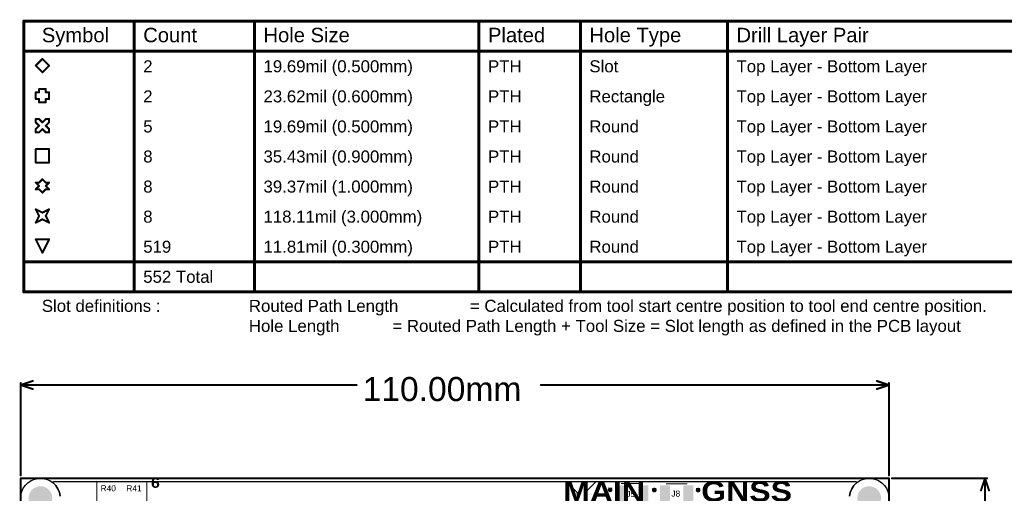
# Model space of a CAD drawing. Header units: inches. Extents: x 0 to 12.2, y 0 to 7.
# Tile 149 of 154: x 0 to 4.9, y 4.6 to 7. Entities that reach past the tile are written whole.
import ezdxf

# ---------------------------------------------------------------- set-up
doc = ezdxf.new("R2010")
doc.units = ezdxf.units.IN
doc.header["$MEASUREMENT"] = 0
for name, color, linetype in [('Board Outline', 216, 'Continuous'), ('Bottom Layer', 5, 'Continuous'), ('Dimension', 6, 'Continuous'), ('Drill Drawing', 1, 'Continuous'), ('Layer 1', 16, 'Continuous'), ('Layer 2', 76, 'Continuous'), ('Multi-Layer', 9, 'Continuous'), ('Pad Holes', 156, 'Continuous'), ('Top Layer', 1, 'Continuous'), ('Top Overlay', 2, 'Continuous'), ('Top Paste', 8, 'Continuous'), ('Top Solder', 216, 'Continuous'), ('Via Holes', 16, 'Continuous')]:
    doc.layers.add(name, color=color, linetype=linetype)
doc.styles.add('Arial', font='txt', dxfattribs={"height": 0.2})
doc.styles.add('Arial Black_Bold', font='txt', dxfattribs={"height": 0.2})

# ---------------------------------------------------------------- blocks, each defined once
blk = doc.blocks.new('U_FL_R_SMT_10__190')
at = {"layer": 'Top Layer'}
for points in [[(0.0733, 0.0787), (0.0733, 0.0374), (-0.0133, 0.0374), (-0.0133, 0.0787)], [(-0.0507, 0.0197), (-0.0094, 0.0197), (-0.0094, -0.0197), (-0.0507, -0.0197)], [(0.0733, -0.0374), (0.0733, -0.0787), (-0.0133, -0.0787), (-0.0133, -0.0374)]]:
    blk.add_hatch(color=1, dxfattribs=at).paths.add_polyline_path(points)
at = {"layer": 'Top Paste'}
for points in [[(0.0733, 0.0787), (0.0733, 0.0374), (-0.0133, 0.0374), (-0.0133, 0.0787)], [(-0.0507, 0.0197), (-0.0094, 0.0197), (-0.0094, -0.0197), (-0.0507, -0.0197)], [(0.0733, -0.0374), (0.0733, -0.0787), (-0.0133, -0.0787), (-0.0133, -0.0374)]]:
    blk.add_hatch(color=8, dxfattribs=at).paths.add_polyline_path(points)
at = {"layer": 'Top Solder'}
for points in [[(0.0773, 0.0827), (0.0773, 0.0334), (-0.0173, 0.0334), (-0.0173, 0.0827)], [(-0.0547, 0.0237), (-0.0054, 0.0237), (-0.0054, -0.0237), (-0.0547, -0.0237)], [(0.0773, -0.0334), (0.0773, -0.0827), (-0.0173, -0.0827), (-0.0173, -0.0334)]]:
    blk.add_hatch(color=216, dxfattribs=at).paths.add_polyline_path(points)
at = {"layer": 'Top Overlay', "const_width": 0.005}
for points in [[(-0.0259, 0.0512), (-0.0259, 0.0295)], [(0.0859, 0.0512), (0.0859, -0.0512)], [(-0.0259, -0.0295), (-0.0259, -0.0512)]]:
    blk.add_lwpolyline(points, dxfattribs=at)
at = {"layer": 'Top Overlay', "const_width": 0.0025}
for points in [[(-0.0271, 0.0512, 1), (-0.0246, 0.0512, 1)], [(0.0847, 0.0512, 1), (0.0872, 0.0512, 1)], [(-0.0271, 0.0295, 1), (-0.0246, 0.0295, 1)], [(-0.0271, -0.0295, 1), (-0.0246, -0.0295, 1)], [(-0.0271, -0.0512, 1), (-0.0246, -0.0512, 1)], [(0.0847, -0.0512, 1), (0.0872, -0.0512, 1)]]:
    blk.add_lwpolyline(points, format="xyb", close=True, dxfattribs=at)
blk = doc.blocks.new('U_FL_R_SMT_10__192')
at = {"layer": 'Top Layer'}
for points in [[(0.0733, 0.0787), (0.0733, 0.0374), (-0.0133, 0.0374), (-0.0133, 0.0787)], [(-0.0507, 0.0197), (-0.0094, 0.0197), (-0.0094, -0.0197), (-0.0507, -0.0197)], [(0.0733, -0.0374), (0.0733, -0.0787), (-0.0133, -0.0787), (-0.0133, -0.0374)]]:
    blk.add_hatch(color=1, dxfattribs=at).paths.add_polyline_path(points)
at = {"layer": 'Top Paste'}
for points in [[(0.0733, 0.0787), (0.0733, 0.0374), (-0.0133, 0.0374), (-0.0133, 0.0787)], [(-0.0507, 0.0197), (-0.0094, 0.0197), (-0.0094, -0.0197), (-0.0507, -0.0197)], [(0.0733, -0.0374), (0.0733, -0.0787), (-0.0133, -0.0787), (-0.0133, -0.0374)]]:
    blk.add_hatch(color=8, dxfattribs=at).paths.add_polyline_path(points)
at = {"layer": 'Top Solder'}
for points in [[(0.0773, 0.0827), (0.0773, 0.0334), (-0.0173, 0.0334), (-0.0173, 0.0827)], [(-0.0547, 0.0237), (-0.0054, 0.0237), (-0.0054, -0.0237), (-0.0547, -0.0237)], [(0.0773, -0.0334), (0.0773, -0.0827), (-0.0173, -0.0827), (-0.0173, -0.0334)]]:
    blk.add_hatch(color=216, dxfattribs=at).paths.add_polyline_path(points)
at = {"layer": 'Top Overlay', "const_width": 0.005}
for points in [[(-0.0259, 0.0512), (-0.0259, 0.0295)], [(0.0859, 0.0512), (0.0859, -0.0512)], [(-0.0259, -0.0295), (-0.0259, -0.0512)]]:
    blk.add_lwpolyline(points, dxfattribs=at)
at = {"layer": 'Top Overlay', "const_width": 0.0025}
for points in [[(-0.0271, 0.0512, 1), (-0.0246, 0.0512, 1)], [(0.0847, 0.0512, 1), (0.0872, 0.0512, 1)], [(-0.0271, 0.0295, 1), (-0.0246, 0.0295, 1)], [(-0.0271, -0.0295, 1), (-0.0246, -0.0295, 1)], [(-0.0271, -0.0512, 1), (-0.0246, -0.0512, 1)], [(0.0847, -0.0512, 1), (0.0872, -0.0512, 1)]]:
    blk.add_lwpolyline(points, format="xyb", close=True, dxfattribs=at)

msp = doc.modelspace()

# ---------------------------------------------------------------- hatches: boundary and pattern name
at = {"layer": 'Bottom Layer'}
h = msp.add_hatch(color=5, dxfattribs=at)
edge = h.paths.add_edge_path()
edge.add_arc((2.94, 4.667), 0.0118, 0, 360)
h = msp.add_hatch(color=5, dxfattribs=at)
edge = h.paths.add_edge_path()
edge.add_arc((3.1604, 4.666), 0.0118, 0, 360)
h = msp.add_hatch(color=5, dxfattribs=at)
edge = h.paths.add_edge_path()
edge.add_arc((3.3789, 4.666), 0.0118, 0, 360)
at = {"layer": 'Layer 1'}
h = msp.add_hatch(color=16, dxfattribs=at)
edge = h.paths.add_edge_path()
edge.add_arc((2.94, 4.667), 0.0118, 0, 360)
h = msp.add_hatch(color=16, dxfattribs=at)
edge = h.paths.add_edge_path()
edge.add_arc((3.1604, 4.666), 0.0118, 0, 360)
h = msp.add_hatch(color=16, dxfattribs=at)
edge = h.paths.add_edge_path()
edge.add_arc((3.3789, 4.666), 0.0118, 0, 360)
at = {"layer": 'Layer 2'}
h = msp.add_hatch(color=76, dxfattribs=at)
edge = h.paths.add_edge_path()
edge.add_arc((2.94, 4.667), 0.0118, 0, 360)
h = msp.add_hatch(color=76, dxfattribs=at)
edge = h.paths.add_edge_path()
edge.add_arc((3.1604, 4.666), 0.0118, 0, 360)
h = msp.add_hatch(color=76, dxfattribs=at)
edge = h.paths.add_edge_path()
edge.add_arc((3.3789, 4.666), 0.0118, 0, 360)
at = {"layer": 'Pad Holes'}
h = msp.add_hatch(color=7, dxfattribs=at)
edge = h.paths.add_edge_path()
edge.add_arc((0.0984, 4.626), 0.0591, 0, 360)
h = msp.add_hatch(color=7, dxfattribs=at)
edge = h.paths.add_edge_path()
edge.add_arc((4.2323, 4.626), 0.0591, 0, 360)
at = {"layer": 'Top Layer'}
h = msp.add_hatch(color=1, dxfattribs=at)
edge = h.paths.add_edge_path()
edge.add_arc((2.94, 4.667), 0.0118, 0, 360)
h = msp.add_hatch(color=1, dxfattribs=at)
edge = h.paths.add_edge_path()
edge.add_arc((3.1604, 4.666), 0.0118, 0, 360)
h = msp.add_hatch(color=1, dxfattribs=at)
edge = h.paths.add_edge_path()
edge.add_arc((3.3789, 4.666), 0.0118, 0, 360)
at = {"layer": 'Via Holes'}
h = msp.add_hatch(color=7, dxfattribs=at)
edge = h.paths.add_edge_path()
edge.add_arc((2.94, 4.667), 0.00591, 0, 360)
h = msp.add_hatch(color=7, dxfattribs=at)
edge = h.paths.add_edge_path()
edge.add_arc((3.1604, 4.666), 0.00591, 0, 360)
h = msp.add_hatch(color=7, dxfattribs=at)
edge = h.paths.add_edge_path()
edge.add_arc((3.3789, 4.666), 0.00591, 0, 360)

# ---------------------------------------------------------------- linework, layer by layer
at = {"layer": 'Board Outline', "const_width": 0.01}
for points in [[(0, 0), (0, 4.7244)], [(0, 4.7244), (4.3307, 4.7244)], [(4.3307, 0), (4.3307, 4.7244)]]:
    msp.add_lwpolyline(points, dxfattribs=at)
at = {"layer": 'Board Outline', "const_width": 0.005}
for points in [[(-0.0025, 4.7244, 1), (0.0025, 4.7244, 1)], [(-0.0025, 4.7244, 1), (0.0025, 4.7244, 1)], [(4.3282, 4.7244, 1), (4.3332, 4.7244, 1)], [(4.3282, 4.7244, 1), (4.3332, 4.7244, 1)]]:
    msp.add_lwpolyline(points, format="xyb", close=True, dxfattribs=at)
at = {"layer": 'Bottom Layer'}
for p, q in [((0.1615, 4.7021), (0.1616, 4.7039)), ((0.1749, 4.6887), (0.1615, 4.7021)), ((0.1616, 4.7039), (0.1632, 4.7091)), ((0.1632, 4.7091), (4.1675, 4.7091)), ((0.1856, 4.6726), (0.1749, 4.6887)), ((0.1931, 4.6547), (0.1856, 4.6726)), ((4.1451, 4.6726), (4.1376, 4.6547)), ((4.1558, 4.6887), (4.1451, 4.6726)), ((4.1692, 4.7021), (4.1558, 4.6887)), ((4.1675, 4.7091), (4.1691, 4.7039)), ((4.1691, 4.7039), (4.1692, 4.7021)), ((0.1968, 4.6357), (0.1931, 4.6547)), ((4.1376, 4.6547), (4.1339, 4.6357))]:
    msp.add_line(p, q, dxfattribs=at)
at = {"layer": 'Dimension', "const_width": 0.01}
for points in [[(0, 5.19), (0.06, 5.21)], [(4.2707, 5.21), (4.3307, 5.19)], [(0, 4.7394), (0, 5.2)], [(0, 5.19), (0.06, 5.17)], [(0, 5.19), (1.6755, 5.19)], [(2.5952, 5.19), (4.3307, 5.19)], [(4.2707, 5.17), (4.3307, 5.19)], [(4.3307, 4.7394), (4.3307, 5.2)], [(4.3457, 4.7244), (4.82, 4.7244)], [(4.79, 4.6644), (4.81, 4.7244)], [(4.81, 4.7244), (4.83, 4.6644)], [(4.81, 2.8021), (4.81, 4.7244)]]:
    msp.add_lwpolyline(points, dxfattribs=at)
at = {"layer": 'Dimension', "const_width": 0.005}
for points in [[(0.0575, 5.21, 1), (0.0625, 5.21, 1)], [(4.2682, 5.21, 1), (4.2732, 5.21, 1)], [(-0.0025, 5.2, 1), (0.0025, 5.2, 1)], [(-0.0025, 5.19, 1), (0.0025, 5.19, 1)], [(-0.0025, 5.19, 1), (0.0025, 5.19, 1)], [(-0.0025, 5.19, 1), (0.0025, 5.19, 1)], [(0.0575, 5.17, 1), (0.0625, 5.17, 1)], [(1.673, 5.19, 1), (1.678, 5.19, 1)], [(2.5927, 5.19, 1), (2.5977, 5.19, 1)], [(4.2682, 5.17, 1), (4.2732, 5.17, 1)], [(4.3282, 5.2, 1), (4.3332, 5.2, 1)], [(4.3282, 5.19, 1), (4.3332, 5.19, 1)], [(4.3282, 5.19, 1), (4.3332, 5.19, 1)], [(4.3282, 5.19, 1), (4.3332, 5.19, 1)], [(-0.0025, 4.7394, 1), (0.0025, 4.7394, 1)], [(4.3282, 4.7394, 1), (4.3332, 4.7394, 1)], [(4.3432, 4.7244, 1), (4.3482, 4.7244, 1)], [(4.8075, 4.7244, 1), (4.8125, 4.7244, 1)], [(4.8075, 4.7244, 1), (4.8125, 4.7244, 1)], [(4.8075, 4.7244, 1), (4.8125, 4.7244, 1)], [(4.8175, 4.7244, 1), (4.8225, 4.7244, 1)], [(4.7875, 4.6644, 1), (4.7925, 4.6644, 1)], [(4.8275, 4.6644, 1), (4.8325, 4.6644, 1)]]:
    msp.add_lwpolyline(points, format="xyb", close=True, dxfattribs=at)
at = {"layer": 'Drill Drawing'}
for points, const_width in [([(0.0154, 7.005), (7.3753, 7.005)], 0.015), ([(0.0154, 5.655), (0.0154, 7.005)], 0.015), ([(0.5662, 5.655), (0.5662, 7.005)], 0.015), ([(1.1661, 5.655), (1.1661, 7.005)], 0.015), ([(2.2858, 5.655), (2.2858, 7.005)], 0.015), ([(2.7916, 5.655), (2.7916, 7.005)], 0.015), ([(3.5254, 5.655), (3.5254, 7.005)], 0.015), ([(0.0154, 6.855), (7.3753, 6.855)], 0.015), ([(0.0752, 6.7833), (0.1085, 6.8167)], 0.01), ([(0.0752, 6.7833), (0.1085, 6.75)], 0.01), ([(0.1085, 6.8167), (0.1418, 6.7833)], 0.01), ([(0.1085, 6.75), (0.1418, 6.7833)], 0.01), ([(0.0752, 6.6167), (0.0752, 6.65)], 0.01), ([(0.0752, 6.65), (0.0918, 6.65)], 0.01), ([(0.0918, 6.65), (0.0918, 6.6667)], 0.01), ([(0.0918, 6.6667), (0.1252, 6.6667)], 0.01), ([(0.1252, 6.65), (0.1252, 6.6667)], 0.01), ([(0.1252, 6.65), (0.1418, 6.65)], 0.01), ([(0.1418, 6.6167), (0.1418, 6.65)], 0.01), ([(0.0752, 6.6167), (0.0918, 6.6167)], 0.01), ([(0.0918, 6.6), (0.0918, 6.6167)], 0.01), ([(0.0918, 6.6), (0.1252, 6.6)], 0.01), ([(0.1252, 6.6167), (0.1418, 6.6167)], 0.01), ([(0.1252, 6.6), (0.1252, 6.6167)], 0.01), ([(0.0752, 6.5), (0.0752, 6.5167)], 0.01), ([(0.0752, 6.5167), (0.0918, 6.5167)], 0.01), ([(0.0752, 6.5), (0.0918, 6.4833)], 0.01), ([(0.0752, 6.4667), (0.0918, 6.4833)], 0.01), ([(0.0918, 6.5167), (0.1085, 6.5)], 0.01), ([(0.1085, 6.5), (0.1252, 6.5167)], 0.01), ([(0.1252, 6.5167), (0.1418, 6.5167)], 0.01), ([(0.1252, 6.4833), (0.1418, 6.5)], 0.01), ([(0.1252, 6.4833), (0.1418, 6.4667)], 0.01), ([(0.1418, 6.5), (0.1418, 6.5167)], 0.01), ([(0.0752, 6.45), (0.0752, 6.4667)], 0.01), ([(0.0752, 6.45), (0.0918, 6.45)], 0.01), ([(0.0918, 6.45), (0.1085, 6.4667)], 0.01), ([(0.1085, 6.4667), (0.1252, 6.45)], 0.01), ([(0.1252, 6.45), (0.1418, 6.45)], 0.01), ([(0.1418, 6.45), (0.1418, 6.4667)], 0.01), ([(0.0752, 6.3667), (0.1418, 6.3667)], 0.01), ([(0.0752, 6.3), (0.0752, 6.3667)], 0.01), ([(0.1418, 6.3), (0.1418, 6.3667)], 0.01), ([(0.0752, 6.3), (0.1418, 6.3)], 0.01), ([(0.0752, 6.2), (0.0918, 6.1833)], 0.01), ([(0.0752, 6.2), (0.0918, 6.2)], 0.01), ([(0.0752, 6.1667), (0.0918, 6.1833)], 0.01), ([(0.0918, 6.2), (0.1085, 6.2167)], 0.01), ([(0.1085, 6.2167), (0.1252, 6.2)], 0.01), ([(0.1252, 6.2), (0.1418, 6.2)], 0.01), ([(0.1252, 6.1833), (0.1418, 6.2)], 0.01), ([(0.1252, 6.1833), (0.1418, 6.1667)], 0.01), ([(0.0752, 6.1667), (0.0918, 6.1667)], 0.01), ([(0.0918, 6.1667), (0.1085, 6.15)], 0.01), ([(0.1085, 6.15), (0.1252, 6.1667)], 0.01), ([(0.1252, 6.1667), (0.1418, 6.1667)], 0.01), ([(0.0752, 6.0667), (0.1085, 6.05)], 0.01), ([(0.0752, 6.0667), (0.0918, 6.0333)], 0.01), ([(0.1085, 6.05), (0.1418, 6.0667)], 0.01), ([(0.1252, 6.0333), (0.1418, 6.0667)], 0.01), ([(0.0752, 6), (0.0918, 6.0333)], 0.01), ([(0.0752, 6), (0.1085, 6.0167)], 0.01), ([(0.1085, 6.0167), (0.1418, 6)], 0.01), ([(0.1252, 6.0333), (0.1418, 6)], 0.01), ([(0.0752, 5.9167), (0.1418, 5.9167)], 0.01), ([(0.0752, 5.9167), (0.1085, 5.85)], 0.01), ([(0.1085, 5.85), (0.1418, 5.9167)], 0.01), ([(0.0154, 5.805), (7.3753, 5.805)], 0.015), ([(0.0154, 5.655), (7.3753, 5.655)], 0.015), ([(2.93, 4.677), (2.95, 4.677)], 0.002), ([(2.93, 4.677), (2.94, 4.657)], 0.002), ([(2.94, 4.657), (2.95, 4.677)], 0.002), ([(3.1504, 4.676), (3.1704, 4.676)], 0.002), ([(3.1504, 4.676), (3.1604, 4.656)], 0.002), ([(3.1604, 4.656), (3.1704, 4.676)], 0.002), ([(3.3689, 4.676), (3.3889, 4.676)], 0.002), ([(3.3689, 4.676), (3.3789, 4.656)], 0.002), ([(3.3789, 4.656), (3.3889, 4.676)], 0.002)]:
    msp.add_lwpolyline(points, dxfattribs=dict(at, const_width=const_width))
for points, const_width in [([(0.0116, 7.005, 1), (0.0191, 7.005, 1)], 0.0075), ([(0.0116, 7.005, 1), (0.0191, 7.005, 1)], 0.0075), ([(0.5625, 7.005, 1), (0.57, 7.005, 1)], 0.0075), ([(1.1623, 7.005, 1), (1.1698, 7.005, 1)], 0.0075), ([(2.282, 7.005, 1), (2.2895, 7.005, 1)], 0.0075), ([(2.7879, 7.005, 1), (2.7954, 7.005, 1)], 0.0075), ([(3.5217, 7.005, 1), (3.5292, 7.005, 1)], 0.0075), ([(0.0116, 6.855, 1), (0.0191, 6.855, 1)], 0.0075), ([(0.0727, 6.7833, 1), (0.0777, 6.7833, 1)], 0.005), ([(0.0727, 6.7833, 1), (0.0777, 6.7833, 1)], 0.005), ([(0.106, 6.8167, 1), (0.111, 6.8167, 1)], 0.005), ([(0.106, 6.8167, 1), (0.111, 6.8167, 1)], 0.005), ([(0.1393, 6.7833, 1), (0.1443, 6.7833, 1)], 0.005), ([(0.1393, 6.7833, 1), (0.1443, 6.7833, 1)], 0.005), ([(0.106, 6.75, 1), (0.111, 6.75, 1)], 0.005), ([(0.106, 6.75, 1), (0.111, 6.75, 1)], 0.005), ([(0.0727, 6.65, 1), (0.0777, 6.65, 1)], 0.005), ([(0.0727, 6.65, 1), (0.0777, 6.65, 1)], 0.005), ([(0.0893, 6.6667, 1), (0.0943, 6.6667, 1)], 0.005), ([(0.0893, 6.6667, 1), (0.0943, 6.6667, 1)], 0.005), ([(0.0893, 6.65, 1), (0.0943, 6.65, 1)], 0.005), ([(0.0893, 6.65, 1), (0.0943, 6.65, 1)], 0.005), ([(0.1227, 6.6667, 1), (0.1277, 6.6667, 1)], 0.005), ([(0.1227, 6.6667, 1), (0.1277, 6.6667, 1)], 0.005), ([(0.1227, 6.65, 1), (0.1277, 6.65, 1)], 0.005), ([(0.1227, 6.65, 1), (0.1277, 6.65, 1)], 0.005), ([(0.1393, 6.65, 1), (0.1443, 6.65, 1)], 0.005), ([(0.1393, 6.65, 1), (0.1443, 6.65, 1)], 0.005), ([(0.0727, 6.6167, 1), (0.0777, 6.6167, 1)], 0.005), ([(0.0727, 6.6167, 1), (0.0777, 6.6167, 1)], 0.005), ([(0.0893, 6.6167, 1), (0.0943, 6.6167, 1)], 0.005), ([(0.0893, 6.6167, 1), (0.0943, 6.6167, 1)], 0.005), ([(0.0893, 6.6, 1), (0.0943, 6.6, 1)], 0.005), ([(0.0893, 6.6, 1), (0.0943, 6.6, 1)], 0.005), ([(0.1227, 6.6167, 1), (0.1277, 6.6167, 1)], 0.005), ([(0.1227, 6.6167, 1), (0.1277, 6.6167, 1)], 0.005), ([(0.1227, 6.6, 1), (0.1277, 6.6, 1)], 0.005), ([(0.1227, 6.6, 1), (0.1277, 6.6, 1)], 0.005), ([(0.1393, 6.6167, 1), (0.1443, 6.6167, 1)], 0.005), ([(0.1393, 6.6167, 1), (0.1443, 6.6167, 1)], 0.005), ([(0.0727, 6.5167, 1), (0.0777, 6.5167, 1)], 0.005), ([(0.0727, 6.5167, 1), (0.0777, 6.5167, 1)], 0.005), ([(0.0727, 6.5, 1), (0.0777, 6.5, 1)], 0.005), ([(0.0727, 6.5, 1), (0.0777, 6.5, 1)], 0.005), ([(0.0893, 6.5167, 1), (0.0943, 6.5167, 1)], 0.005), ([(0.0893, 6.5167, 1), (0.0943, 6.5167, 1)], 0.005), ([(0.0893, 6.4833, 1), (0.0943, 6.4833, 1)], 0.005), ([(0.0893, 6.4833, 1), (0.0943, 6.4833, 1)], 0.005), ([(0.106, 6.5, 1), (0.111, 6.5, 1)], 0.005), ([(0.106, 6.5, 1), (0.111, 6.5, 1)], 0.005), ([(0.1227, 6.5167, 1), (0.1277, 6.5167, 1)], 0.005), ([(0.1227, 6.5167, 1), (0.1277, 6.5167, 1)], 0.005), ([(0.1227, 6.4833, 1), (0.1277, 6.4833, 1)], 0.005), ([(0.1227, 6.4833, 1), (0.1277, 6.4833, 1)], 0.005), ([(0.1393, 6.5167, 1), (0.1443, 6.5167, 1)], 0.005), ([(0.1393, 6.5167, 1), (0.1443, 6.5167, 1)], 0.005), ([(0.1393, 6.5, 1), (0.1443, 6.5, 1)], 0.005), ([(0.1393, 6.5, 1), (0.1443, 6.5, 1)], 0.005), ([(0.0727, 6.4667, 1), (0.0777, 6.4667, 1)], 0.005), ([(0.0727, 6.4667, 1), (0.0777, 6.4667, 1)], 0.005), ([(0.0727, 6.45, 1), (0.0777, 6.45, 1)], 0.005), ([(0.0727, 6.45, 1), (0.0777, 6.45, 1)], 0.005), ([(0.0893, 6.45, 1), (0.0943, 6.45, 1)], 0.005), ([(0.0893, 6.45, 1), (0.0943, 6.45, 1)], 0.005), ([(0.106, 6.4667, 1), (0.111, 6.4667, 1)], 0.005), ([(0.106, 6.4667, 1), (0.111, 6.4667, 1)], 0.005), ([(0.1227, 6.45, 1), (0.1277, 6.45, 1)], 0.005), ([(0.1227, 6.45, 1), (0.1277, 6.45, 1)], 0.005), ([(0.1393, 6.4667, 1), (0.1443, 6.4667, 1)], 0.005), ([(0.1393, 6.4667, 1), (0.1443, 6.4667, 1)], 0.005), ([(0.1393, 6.45, 1), (0.1443, 6.45, 1)], 0.005), ([(0.1393, 6.45, 1), (0.1443, 6.45, 1)], 0.005), ([(0.0727, 6.3667, 1), (0.0777, 6.3667, 1)], 0.005), ([(0.0727, 6.3667, 1), (0.0777, 6.3667, 1)], 0.005), ([(0.1393, 6.3667, 1), (0.1443, 6.3667, 1)], 0.005), ([(0.1393, 6.3667, 1), (0.1443, 6.3667, 1)], 0.005), ([(0.0727, 6.3, 1), (0.0777, 6.3, 1)], 0.005), ([(0.0727, 6.3, 1), (0.0777, 6.3, 1)], 0.005), ([(0.1393, 6.3, 1), (0.1443, 6.3, 1)], 0.005), ([(0.1393, 6.3, 1), (0.1443, 6.3, 1)], 0.005), ([(0.0727, 6.2, 1), (0.0777, 6.2, 1)], 0.005), ([(0.0727, 6.2, 1), (0.0777, 6.2, 1)], 0.005), ([(0.0893, 6.2, 1), (0.0943, 6.2, 1)], 0.005), ([(0.0893, 6.2, 1), (0.0943, 6.2, 1)], 0.005), ([(0.0893, 6.1833, 1), (0.0943, 6.1833, 1)], 0.005), ([(0.0893, 6.1833, 1), (0.0943, 6.1833, 1)], 0.005), ([(0.106, 6.2167, 1), (0.111, 6.2167, 1)], 0.005), ([(0.106, 6.2167, 1), (0.111, 6.2167, 1)], 0.005), ([(0.1227, 6.2, 1), (0.1277, 6.2, 1)], 0.005), ([(0.1227, 6.2, 1), (0.1277, 6.2, 1)], 0.005), ([(0.1227, 6.1833, 1), (0.1277, 6.1833, 1)], 0.005), ([(0.1227, 6.1833, 1), (0.1277, 6.1833, 1)], 0.005), ([(0.1393, 6.2, 1), (0.1443, 6.2, 1)], 0.005), ([(0.1393, 6.2, 1), (0.1443, 6.2, 1)], 0.005), ([(0.0727, 6.1667, 1), (0.0777, 6.1667, 1)], 0.005), ([(0.0727, 6.1667, 1), (0.0777, 6.1667, 1)], 0.005), ([(0.0893, 6.1667, 1), (0.0943, 6.1667, 1)], 0.005), ([(0.0893, 6.1667, 1), (0.0943, 6.1667, 1)], 0.005), ([(0.106, 6.15, 1), (0.111, 6.15, 1)], 0.005), ([(0.106, 6.15, 1), (0.111, 6.15, 1)], 0.005), ([(0.1227, 6.1667, 1), (0.1277, 6.1667, 1)], 0.005), ([(0.1227, 6.1667, 1), (0.1277, 6.1667, 1)], 0.005), ([(0.1393, 6.1667, 1), (0.1443, 6.1667, 1)], 0.005), ([(0.1393, 6.1667, 1), (0.1443, 6.1667, 1)], 0.005), ([(0.0727, 6.0667, 1), (0.0777, 6.0667, 1)], 0.005), ([(0.0727, 6.0667, 1), (0.0777, 6.0667, 1)], 0.005), ([(0.106, 6.05, 1), (0.111, 6.05, 1)], 0.005), ([(0.106, 6.05, 1), (0.111, 6.05, 1)], 0.005), ([(0.1393, 6.0667, 1), (0.1443, 6.0667, 1)], 0.005), ([(0.1393, 6.0667, 1), (0.1443, 6.0667, 1)], 0.005), ([(0.0727, 6, 1), (0.0777, 6, 1)], 0.005), ([(0.0727, 6, 1), (0.0777, 6, 1)], 0.005), ([(0.0893, 6.0333, 1), (0.0943, 6.0333, 1)], 0.005), ([(0.0893, 6.0333, 1), (0.0943, 6.0333, 1)], 0.005), ([(0.106, 6.0167, 1), (0.111, 6.0167, 1)], 0.005), ([(0.106, 6.0167, 1), (0.111, 6.0167, 1)], 0.005), ([(0.1227, 6.0333, 1), (0.1277, 6.0333, 1)], 0.005), ([(0.1227, 6.0333, 1), (0.1277, 6.0333, 1)], 0.005), ([(0.1393, 6, 1), (0.1443, 6, 1)], 0.005), ([(0.1393, 6, 1), (0.1443, 6, 1)], 0.005), ([(0.0727, 5.9167, 1), (0.0777, 5.9167, 1)], 0.005), ([(0.0727, 5.9167, 1), (0.0777, 5.9167, 1)], 0.005), ([(0.1393, 5.9167, 1), (0.1443, 5.9167, 1)], 0.005), ([(0.1393, 5.9167, 1), (0.1443, 5.9167, 1)], 0.005), ([(0.106, 5.85, 1), (0.111, 5.85, 1)], 0.005), ([(0.106, 5.85, 1), (0.111, 5.85, 1)], 0.005), ([(0.0116, 5.805, 1), (0.0191, 5.805, 1)], 0.0075), ([(0.0116, 5.655, 1), (0.0191, 5.655, 1)], 0.0075), ([(0.0116, 5.655, 1), (0.0191, 5.655, 1)], 0.0075), ([(0.5625, 5.655, 1), (0.57, 5.655, 1)], 0.0075), ([(1.1623, 5.655, 1), (1.1698, 5.655, 1)], 0.0075), ([(2.282, 5.655, 1), (2.2895, 5.655, 1)], 0.0075), ([(2.7879, 5.655, 1), (2.7954, 5.655, 1)], 0.0075), ([(3.5217, 5.655, 1), (3.5292, 5.655, 1)], 0.0075), ([(2.9295, 4.677, 1), (2.9305, 4.677, 1)], 0.001), ([(2.9295, 4.677, 1), (2.9305, 4.677, 1)], 0.001), ([(2.9495, 4.677, 1), (2.9505, 4.677, 1)], 0.001), ([(2.9495, 4.677, 1), (2.9505, 4.677, 1)], 0.001), ([(3.1499, 4.676, 1), (3.1509, 4.676, 1)], 0.001), ([(3.1499, 4.676, 1), (3.1509, 4.676, 1)], 0.001), ([(3.1699, 4.676, 1), (3.1709, 4.676, 1)], 0.001), ([(3.1699, 4.676, 1), (3.1709, 4.676, 1)], 0.001), ([(3.3684, 4.676, 1), (3.3694, 4.676, 1)], 0.001), ([(3.3684, 4.676, 1), (3.3694, 4.676, 1)], 0.001), ([(3.3884, 4.676, 1), (3.3894, 4.676, 1)], 0.001), ([(3.3884, 4.676, 1), (3.3894, 4.676, 1)], 0.001), ([(2.9395, 4.657, 1), (2.9405, 4.657, 1)], 0.001), ([(2.9395, 4.657, 1), (2.9405, 4.657, 1)], 0.001), ([(3.1599, 4.656, 1), (3.1609, 4.656, 1)], 0.001), ([(3.1599, 4.656, 1), (3.1609, 4.656, 1)], 0.001), ([(3.3784, 4.656, 1), (3.3794, 4.656, 1)], 0.001), ([(3.3784, 4.656, 1), (3.3794, 4.656, 1)], 0.001)]:
    msp.add_lwpolyline(points, format="xyb", close=True, dxfattribs=dict(at, const_width=const_width))
at = {"layer": 'Layer 1'}
for p, q in [((0.1615, 4.7021), (0.1616, 4.7039)), ((0.1749, 4.6887), (0.1615, 4.7021)), ((0.1616, 4.7039), (0.1632, 4.7091)), ((0.1632, 4.7091), (4.1675, 4.7091)), ((0.1856, 4.6726), (0.1749, 4.6887)), ((0.1931, 4.6547), (0.1856, 4.6726)), ((4.1451, 4.6726), (4.1376, 4.6547)), ((4.1558, 4.6887), (4.1451, 4.6726)), ((4.1692, 4.7021), (4.1558, 4.6887)), ((4.1675, 4.7091), (4.1691, 4.7039)), ((4.1691, 4.7039), (4.1692, 4.7021)), ((0.1968, 4.6357), (0.1931, 4.6547)), ((4.1376, 4.6547), (4.1339, 4.6357))]:
    msp.add_line(p, q, dxfattribs=at)
at = {"layer": 'Layer 2'}
for p, q in [((0.1615, 4.7021), (0.1616, 4.7039)), ((0.1749, 4.6887), (0.1615, 4.7021)), ((0.1616, 4.7039), (0.1632, 4.7091)), ((0.1632, 4.7091), (2.7209, 4.7091)), ((0.1856, 4.6726), (0.1749, 4.6887)), ((0.1931, 4.6547), (0.1856, 4.6726)), ((2.7209, 4.7091), (2.7756, 4.6544)), ((2.822, 4.661), (2.8701, 4.7091)), ((2.8701, 4.7091), (4.1675, 4.7091)), ((4.1451, 4.6726), (4.1376, 4.6547)), ((4.1558, 4.6887), (4.1451, 4.6726)), ((4.1692, 4.7021), (4.1558, 4.6887)), ((4.1675, 4.7091), (4.1691, 4.7039)), ((4.1691, 4.7039), (4.1692, 4.7021)), ((0.1968, 4.6357), (0.1931, 4.6547)), ((2.7756, 4.6544), (2.7756, 3.4836)), ((2.822, 3.4968), (2.822, 4.661)), ((4.1376, 4.6547), (4.1339, 4.6357))]:
    msp.add_line(p, q, dxfattribs=at)
at = {"layer": 'Multi-Layer'}
for p, q in [((0.0518, 4.7132), (0.0697, 4.7206)), ((0.0697, 4.7206), (0.0887, 4.7244)), ((0.0887, 4.7244), (0.0984, 4.7244)), ((0.0984, 4.7244), (0.1081, 4.7244)), ((0.1081, 4.7244), (0.1271, 4.7206)), ((0.1271, 4.7206), (0.145, 4.7132)), ((4.1857, 4.7132), (4.2036, 4.7206)), ((4.2036, 4.7206), (4.2226, 4.7244)), ((4.2226, 4.7244), (4.2323, 4.7244)), ((4.2323, 4.7244), (4.242, 4.7244)), ((4.242, 4.7244), (4.261, 4.7206)), ((4.261, 4.7206), (4.2789, 4.7132)), ((0.0038, 4.6547), (0.0112, 4.6726)), ((0.0112, 4.6726), (0.022, 4.6887)), ((0.022, 4.6887), (0.0357, 4.7024)), ((0.0357, 4.7024), (0.0518, 4.7132)), ((0.145, 4.7132), (0.1612, 4.7024)), ((0.1612, 4.7024), (0.1749, 4.6887)), ((0.1749, 4.6887), (0.1856, 4.6726)), ((0.1856, 4.6726), (0.1931, 4.6547)), ((4.1376, 4.6547), (4.1451, 4.6726)), ((4.1451, 4.6726), (4.1558, 4.6887)), ((4.1558, 4.6887), (4.1695, 4.7024)), ((4.1695, 4.7024), (4.1857, 4.7132)), ((4.2789, 4.7132), (4.295, 4.7024)), ((4.295, 4.7024), (4.3087, 4.6887)), ((4.3087, 4.6887), (4.3195, 4.6726)), ((4.3195, 4.6726), (4.3269, 4.6547)), ((0, 4.6357), (0.0038, 4.6547)), ((0.1931, 4.6547), (0.1968, 4.6357)), ((4.1339, 4.6357), (4.1376, 4.6547)), ((4.3269, 4.6547), (4.3307, 4.6357))]:
    msp.add_line(p, q, dxfattribs=at)
at = {"layer": 'Top Layer'}
for p, q in [((0.1615, 4.7021), (0.1616, 4.7039)), ((0.1749, 4.6887), (0.1615, 4.7021)), ((0.1616, 4.7039), (0.1632, 4.7091)), ((0.1632, 4.7091), (4.1675, 4.7091)), ((0.1856, 4.6726), (0.1749, 4.6887)), ((0.1931, 4.6547), (0.1856, 4.6726)), ((4.1451, 4.6726), (4.1376, 4.6547)), ((4.1558, 4.6887), (4.1451, 4.6726)), ((4.1692, 4.7021), (4.1558, 4.6887)), ((4.1675, 4.7091), (4.1691, 4.7039)), ((4.1691, 4.7039), (4.1692, 4.7021)), ((0.1968, 4.6357), (0.1931, 4.6547)), ((4.1376, 4.6547), (4.1339, 4.6357))]:
    msp.add_line(p, q, dxfattribs=at)
at = {"layer": 'Top Overlay', "const_width": 0.005}
for points in [[(0.38, 4.57), (0.38, 4.7079)], [(0.38, 4.7079), (0.6299, 4.7079)], [(0.6299, 4.42), (0.6299, 4.7079)]]:
    msp.add_lwpolyline(points, dxfattribs=at)
at = {"layer": 'Top Overlay', "const_width": 0.0025}
for points in [[(0.3787, 4.7079, 1), (0.3812, 4.7079, 1)], [(0.3787, 4.7079, 1), (0.3812, 4.7079, 1)], [(0.6287, 4.7079, 1), (0.6312, 4.7079, 1)], [(0.6287, 4.7079, 1), (0.6312, 4.7079, 1)]]:
    msp.add_lwpolyline(points, format="xyb", close=True, dxfattribs=at)

# ---------------------------------------------------------------- block references
at = {"rotation": 90}
for name, p in [('U_FL_R_SMT_10__192', (3.0472, 4.6127)), ('U_FL_R_SMT_10__190', (3.2717, 4.6117))]:
    msp.add_blockref(name, p, dxfattribs=at)

# ---------------------------------------------------------------- texts
at = {"layer": 'Dimension', "style": 'Arial'}
msp.add_text('110.00mm', height=0.12, dxfattribs=at).set_placement((1.7055, 5.11))
at = {"layer": 'Drill Drawing', "style": 'Arial'}
for s, height, p in [('Symbol', 0.072, (0.1054, 6.9)), ('Hole Size', 0.072, (1.2111, 6.9)), ('Plated', 0.072, (2.3308, 6.9)), ('Hole Type', 0.072, (2.8366, 6.9)), ('Drill Layer Pair', 0.072, (3.5704, 6.9)), ('Count', 0.072, (0.6112, 6.9)), ('2', 0.06, (0.6112, 6.75)), ('19.69mil (0.500mm)', 0.06, (1.2111, 6.75)), ('PTH', 0.06, (2.3308, 6.75)), ('Slot', 0.06, (2.8366, 6.75)), ('Top Layer - Bottom Layer', 0.06, (3.5704, 6.75)), ('2', 0.06, (0.6112, 6.6)), ('23.62mil (0.600mm)', 0.06, (1.2111, 6.6)), ('PTH', 0.06, (2.3308, 6.6)), ('Rectangle', 0.06, (2.8366, 6.6)), ('Top Layer - Bottom Layer', 0.06, (3.5704, 6.6)), ('5', 0.06, (0.6112, 6.45)), ('19.69mil (0.500mm)', 0.06, (1.2111, 6.45)), ('PTH', 0.06, (2.3308, 6.45)), ('Round', 0.06, (2.8366, 6.45)), ('Top Layer - Bottom Layer', 0.06, (3.5704, 6.45)), ('8', 0.06, (0.6112, 6.3)), ('35.43mil (0.900mm)', 0.06, (1.2111, 6.3)), ('PTH', 0.06, (2.3308, 6.3)), ('Round', 0.06, (2.8366, 6.3)), ('Top Layer - Bottom Layer', 0.06, (3.5704, 6.3)), ('8', 0.06, (0.6112, 6.15)), ('39.37mil (1.000mm)', 0.06, (1.2111, 6.15)), ('PTH', 0.06, (2.3308, 6.15)), ('Round', 0.06, (2.8366, 6.15)), ('Top Layer - Bottom Layer', 0.06, (3.5704, 6.15)), ('8', 0.06, (0.6112, 6)), ('118.11mil (3.000mm)', 0.06, (1.2111, 6)), ('PTH', 0.06, (2.3308, 6)), ('Round', 0.06, (2.8366, 6)), ('Top Layer - Bottom Layer', 0.06, (3.5704, 6)), ('519', 0.06, (0.6112, 5.85)), ('11.81mil (0.300mm)', 0.06, (1.2111, 5.85)), ('PTH', 0.06, (2.3308, 5.85)), ('Round', 0.06, (2.8366, 5.85)), ('Top Layer - Bottom Layer', 0.06, (3.5704, 5.85)), ('552 Total', 0.06, (0.6112, 5.7)), ('Slot definitions :', 0.06, (0.1054, 5.555)), ('Routed Path Length', 0.06, (1.1381, 5.555)), ('= Calculated from tool start centre position to tool end centre position.', 0.06, (2.2407, 5.555)), ('Hole Length', 0.06, (1.1381, 5.4551)), (' = Routed Path Length + Tool Size = Slot length as defined in the PCB layout', 0.06, (1.8309, 5.4551))]:
    msp.add_text(s, height=height, dxfattribs=at).set_placement(p)
at = {"layer": 'Top Overlay'}
for s, height, style, p in [('6', 0.05, 'Arial Black_Bold', (0.6496, 4.6773)), ('R40', 0.03, 'Arial', (0.3981, 4.66)), ('R41', 0.03, 'Arial', (0.5266, 4.66)), ('J5', 0.03, 'Arial', (3.0209, 4.6313)), ('J8', 0.03, 'Arial', (3.2454, 4.6334))]:
    msp.add_text(s, height=height, dxfattribs=dict(at, style=style)).set_placement(p)
at = {"layer": 'Top Overlay', "style": 'Arial Black_Bold'}
for s, p in [('MAIN', (2.7056, 4.6077)), ('GNSS', (3.3943, 4.6097))]:
    msp.add_text(s, height=0.1, rotation=360, dxfattribs=at).set_placement(p)

doc.saveas('drawing.dxf')
